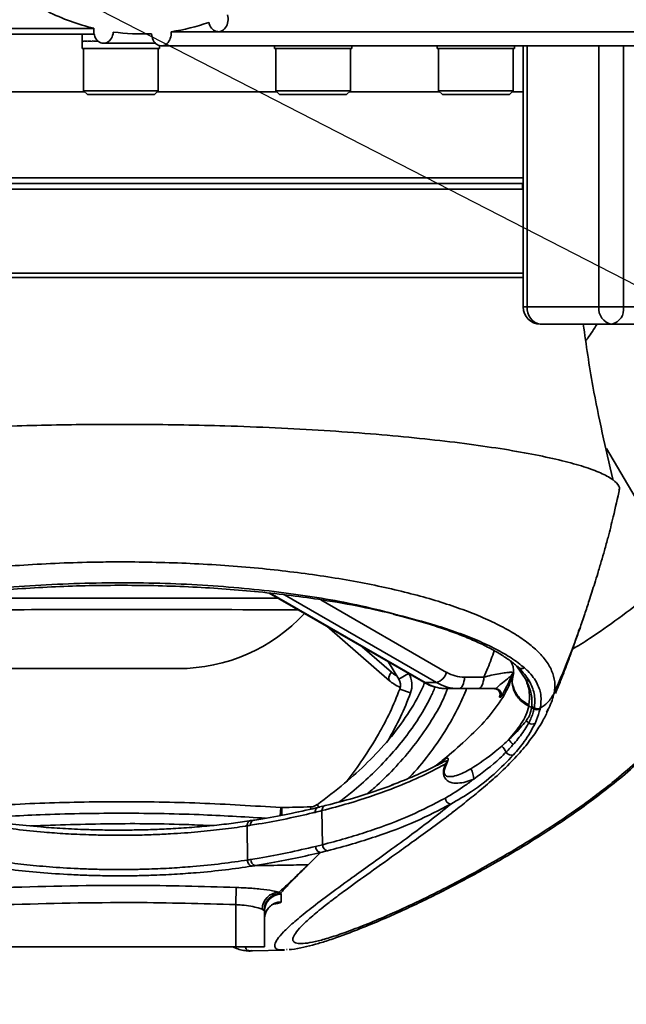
# Model space of a CAD drawing. Header units: millimetres. Extents: x -8713 to 3261, y -18743 to -8704.
# Tile 9 of 154: x -4130 to -4024, y -15648 to -15476. Entities that reach past the tile are written whole.
import ezdxf

# ---------------------------------------------------------------- set-up
doc = ezdxf.new("R2010")
doc.units = ezdxf.units.MM
doc.header["$LTSCALE"] = 10
doc.header["$PDSIZE"] = -1
doc.layers.get('Defpoints').update_dxf_attribs({"true_color": 0x5e5e5e})
doc.layers.add('细实线层', color=7, linetype='Continuous')
doc.dimstyles.new('ISO-25', dxfattribs={"dimscale": 20, "dimtxt": 4, "dimasz": 3.05, "dimexe": 3, "dimexo": 0.625, "dimtad": 1, "dimdec": 0, "dimtxsty": 'Standard', "dimcen": 2.5, "dimclrd": 1, "dimclre": 1, "dimclrt": 4, "dimadec": 1, "dimazin": 2, "dimtfac": 1, "dimtdec": 0, "dimtmove": 0, "dimatfit": 0, "dimfxl": 1, "dimarcsym": 0})

# ---------------------------------------------------------------- blocks, each defined once
blk = doc.blocks.new('*D172')
at = {"color": 1, "lineweight": -2, "transparency": 16777216}
for p, q in [((-4272.58, -15394.48), (-3699.94, -15688.46)), ((-3645.67, -15716.32), (-3217.84, -15935.95))]:
    blk.add_line(p, q, dxfattribs=at)
at = {"color": 1, "lineweight": 20, "transparency": 16777216}
blk.add_solid([(-3641.03, -15707.27), (-3650.31, -15725.36), (-3699.94, -15688.46)], dxfattribs=at)
at = {"layer": 'Defpoints', "color": 0, "lineweight": 20, "transparency": 16777216}
for p in [(-4272.58, -15394.48), (-3699.94, -15688.46)]:
    blk.add_point(p, dxfattribs=at)
at = {"color": 4, "transparency": 16777216, "insert": (-3304.14, -15832.63), "char_height": 80, "attachment_point": 5, "rotation": 332.8255}
blk.add_mtext('R644', dxfattribs=at)

msp = doc.modelspace()

# ---------------------------------------------------------------- linework, layer by layer
at = {"color": 4}
msp.add_circle((-4272.58, -15394.48), 643.69, dxfattribs=at)
at = {"layer": '细实线层', "linetype": 'Continuous', "lineweight": 35}
for p, q in [((-4212.58, -15477.98), (-4117.31, -15477.98)), ((-4117.25, -15478.98), (-4211.58, -15478.98)), ((-4119.33, -15478.98), (-4119.33, -15480.19)), ((-4109.05, -15478.93), (-4107.24, -15478.93)), ((-3982.58, -15478.53), (-4103.82, -15478.53)), ((-4095.61, -15478.53), (-3982.58, -15478.53)), ((-4119.33, -15480.19), (-4119.33, -15481.48)), ((-4119.33, -15481.48), (-4116.54, -15481.48)), ((-4119.29, -15480.14), (-4119.29, -15480.23)), ((-4119.29, -15480.14), (-4119.29, -15480.23)), ((-4119.08, -15481.48), (-4119.08, -15488.83)), ((-4119, -15480.14), (-4119, -15480.23)), ((-4119, -15480.23), (-4119, -15480.14)), ((-4118.42, -15480.14), (-4118.42, -15480.23)), ((-4118.42, -15480.23), (-4118.42, -15480.14)), ((-4117.59, -15480.14), (-4117.59, -15480.23)), ((-4117.59, -15480.23), (-4117.59, -15480.14)), ((-4116.55, -15480.23), (-4116.55, -15480.2)), ((-4116.54, -15480.2), (-4116.54, -15480.23)), ((-4116.54, -15481.48), (-4105.83, -15481.48)), ((-4115.61, -15480.56), (-4106.55, -15480.56)), ((-4106.08, -15488.83), (-4106.08, -15481.48)), ((-4105.83, -15481.48), (-4105.83, -15480.96)), ((-4105.53, -15481), (-3982.58, -15481)), ((-4085.84, -15481), (-4085.84, -15481.48)), ((-4085.84, -15481.48), (-4080.67, -15481.48)), ((-4085.59, -15481.48), (-4085.59, -15488.83)), ((-4080.67, -15481.48), (-4072.34, -15481.48)), ((-4072.59, -15488.83), (-4072.59, -15481.48)), ((-4072.34, -15481.48), (-4072.34, -15481)), ((-4057.46, -15481), (-4057.46, -15481.48)), ((-4057.46, -15481.48), (-4049.65, -15481.48)), ((-4057.21, -15481.48), (-4057.21, -15488.83)), ((-4049.65, -15481.48), (-4043.96, -15481.48)), ((-4044.21, -15488.83), (-4044.21, -15481.48)), ((-4043.96, -15481.48), (-4043.96, -15481)), ((-4042.49, -15481), (-4042.49, -15526.48)), ((-4041.75, -15481), (-4041.75, -15526.48)), ((-4029.28, -15526.48), (-4029.28, -15481)), ((-4025, -15481), (-4025, -15526.48)), ((-4139.68, -15488.98), (-4118.93, -15488.98)), ((-4119.08, -15488.83), (-4118.43, -15489.48)), ((-4119.08, -15488.83), (-4106.08, -15488.83)), ((-4106.73, -15489.48), (-4118.43, -15489.48)), ((-4106.73, -15489.48), (-4106.08, -15488.83)), ((-4106.23, -15488.98), (-4085.47, -15488.98)), ((-4085.59, -15488.83), (-4084.94, -15489.48)), ((-4085.59, -15488.83), (-4072.59, -15488.83)), ((-4073.24, -15489.48), (-4084.94, -15489.48)), ((-4073.24, -15489.48), (-4072.59, -15488.83)), ((-4072.74, -15488.98), (-4057.06, -15488.98)), ((-4057.21, -15488.83), (-4056.56, -15489.48)), ((-4057.21, -15488.83), (-4044.21, -15488.83)), ((-4044.86, -15489.48), (-4056.56, -15489.48)), ((-4044.86, -15489.48), (-4044.21, -15488.83)), ((-4044.36, -15488.98), (-4042.49, -15488.98)), ((-4192.48, -15503.98), (-4042.49, -15503.98)), ((-4191.48, -15504.98), (-4042.49, -15504.98)), ((-4042.58, -15505.98), (-4042.58, -15504.98)), ((-4042.49, -15526.48), (-4041.75, -15526.48)), ((-4041.75, -15526.48), (-4029.28, -15526.48)), ((-4025, -15526.48), (-4029.28, -15526.48)), ((-4025, -15526.48), (-3985.59, -15526.48)), ((-4027.02, -15529.48), (-4039.49, -15529.48)), ((-3988.52, -15529.48), (-4027.02, -15529.48)), ((-4108.88, -15546.95), (-4116.88, -15546.95)), ((-4015.46, -15572.42), (-4027.98, -15551.14)), ((-4086.73, -15576.32), (-4059.81, -15591.87)), ((-4086.58, -15576.34), (-4059.58, -15591.92)), ((-4057.58, -15591.92), (-4084.09, -15576.62)), ((-4077.73, -15577.48), (-4055.81, -15590.14)), ((-4065.14, -15580.02), (-4064.57, -15580.17)), ((-4064.93, -15580.01), (-4064.3, -15580.15)), ((-4076.71, -15582.11), (-4065.76, -15591.59)), ((-4070.55, -15585.67), (-4065.45, -15590.08)), ((-4102.58, -15589.48), (-4154.29, -15589.48)), ((-4064.14, -15591.33), (-4065.92, -15588.34)), ((-4042.01, -15591.41), (-4043.63, -15589.03)), ((-4062.47, -15590.33), (-4064.14, -15591.33)), ((-4052.71, -15590.98), (-4049.34, -15590.98)), ((-4044.2, -15590.19), (-4044.25, -15590.35)), ((-4044.11, -15590.21), (-4044.22, -15590.68)), ((-4063.98, -15593.04), (-4062.1, -15593.72)), ((-4059.58, -15591.92), (-4057.58, -15591.92)), ((-4053.71, -15592.98), (-4055.71, -15592.98)), ((-4050.34, -15592.98), (-4053.71, -15592.98)), ((-4037.09, -15593.76), (-4037.09, -15593.76)), ((-4041.5, -15596.01), (-4040.98, -15596.24)), ((-4040.98, -15596.24), (-4040.58, -15596.46)), ((-4040.97, -15596.1), (-4040.56, -15596.32)), ((-4040.58, -15596.46), (-4040.59, -15596.49)), ((-4040.56, -15596.32), (-4040.58, -15596.46)), ((-4039.52, -15596.5), (-4039.53, -15596.53)), ((-4039.49, -15596.36), (-4039.52, -15596.5)), ((-4057.3, -15606.23), (-4057.43, -15606.29)), ((-4084.82, -15615.06), (-4084.72, -15613.69)), ((-4084.51, -15615.01), (-4084.54, -15613.69)), ((-4079.51, -15613.92), (-4079.52, -15613.57)), ((-4078.39, -15613.19), (-4078.1, -15613.59)), ((-4076.94, -15613.32), (-4078.15, -15613.62)), ((-4077.93, -15613.6), (-4078.15, -15613.64)), ((-4076.7, -15613.3), (-4076.93, -15613.34)), ((-4077.54, -15614.23), (-4077.44, -15620.16)), ((-4090.59, -15616.88), (-4090.52, -15622.83)), ((-4089.44, -15615.87), (-4090.02, -15615.96)), ((-4078.65, -15620.46), (-4077.44, -15620.16)), ((-4079.97, -15623.66), (-4077.79, -15621.52)), ((-4092.58, -15630.6), (-4092.47, -15627.61)), ((-4084.76, -15628.63), (-4084.64, -15628.76)), ((-4092.58, -15637.98), (-4092.58, -15630.6)), ((-4087.58, -15631.75), (-4087.65, -15631.62)), ((-4087.58, -15631.75), (-4087.58, -15637.98)), ((-4132.58, -15637.98), (-4092.58, -15637.98)), ((-4093.06, -15637.98), (-4092.89, -15638.06)), ((-4092.86, -15638), (-4092.88, -15637.99)), ((-4087.58, -15637.98), (-4092.58, -15637.98)), ((-4089.72, -15638.67), (-4084.06, -15638.51)), ((-4084.06, -15638.45), (-4084.37, -15638.46)), ((-4083.59, -15638.44), (-4083.71, -15638.44))]:
    msp.add_line(p, q, dxfattribs=at)
at = {"layer": '细实线层', "linetype": 'Continuous', "lineweight": 35, "flags": 128}
for points in [[(-4065.76, -15591.59), (-4065.8, -15591.56), (-4065.87, -15591.41), (-4065.89, -15591.21), (-4065.86, -15590.97), (-4065.77, -15590.69), (-4065.64, -15590.39), (-4065.45, -15590.08)], [(-4065.45, -15590.08), (-4065.05, -15590.4), (-4064.66, -15590.66)], [(-4053.71, -15592.98), (-4053.52, -15592.94), (-4053.33, -15592.83), (-4053.16, -15592.64), (-4053, -15592.39), (-4052.88, -15592.09), (-4052.79, -15591.75), (-4052.73, -15591.37), (-4052.71, -15590.98)], [(-4050.34, -15592.98), (-4050.15, -15592.94), (-4049.96, -15592.83), (-4049.79, -15592.64), (-4049.64, -15592.39), (-4049.51, -15592.09), (-4049.42, -15591.75), (-4049.36, -15591.37), (-4049.34, -15590.98)], [(-4059.58, -15591.92), (-4059.76, -15591.89), (-4059.81, -15591.87)], [(-4089.26, -15615.87), (-4089.41, -15615.87), (-4089.44, -15615.88)]]:
    msp.add_lwpolyline(points, dxfattribs=at)
at = {"layer": '细实线层', "linetype": 'Continuous', "lineweight": 35}
for centre, radius, start, end in [((-4039.49, -15526.48), 3, 180, 270), ((-4039.06, -15526.8), 2.71, 173.1617, 260.9227), ((-4026.59, -15526.8), 2.71, 173.1617, 260.9227), ((-4027.63, -15526.89), 2.66, 283.2083, 8.8551), ((-4102.58, -15559.48), 30, 270, 317.1642), ((-4064.44, -15579.72), 0.449, 253.8543, 288.9527), ((-4042.73, -15588.57), 0.927, 226.9217, 300.7575), ((-4065.86, -15592.35), 2, 339.9922, 30.817), ((-4065.86, -15592.35), 4, 339.9922, 29.4766), ((-4058.42, -15589.32), 2.73, 287.7531, 342.7054), ((-4052.69, -15584.79), 6.19, 239.7081, 269.7965), ((-4043.16, -15593.85), 2.69, 45.4078, 64.8525), ((-4055.68, -15585.25), 7.73, 239.7081, 269.7965), ((-4053.68, -15585.25), 7.73, 239.7081, 269.7965), ((-4047.49, -15593.98), 1, 331.6523, 89.9593), ((-4047.27, -15593.98), 0.999, 49.5384, 89.997), ((-4047.27, -15593.98), 1, 332.0037, 49.5335), ((-4042.23, -15599.1), 3.08, 57.8451, 66.2242), ((-4040.03, -15595.63), 1.03, 236.877, 298.9246), ((-4043.47, -15601.4), 3.15, 51.4426, 61.7749), ((-4040.88, -15598.12), 1.03, 232.7586, 297.605), ((-4048.3, -15605.43), 3.2, 26.1562, 49.4431), ((-4046.95, -15604.47), 3.19, 32.2959, 53.4065), ((-4044.51, -15603.55), 1.03, 207.1539, 290.8465), ((-4057.47, -15606.63), 1.47, 3.8324, 19.5488), ((-4054.27, -15608.7), 3.17, 359.3875, 33.2156), ((-4054.98, -15612.03), 1.05, 180.617, 264.6433), ((-4084.58, -15611.69), 2, 265.9092, 271.2205), ((-4112.59, -14296.99), 1317, 271.22049, 271.43888), ((-4079.57, -15611.57), 2, 271.4389, 306.1109), ((-4089.14, -15616.7), 0.869, 110.092, 185.8818), ((-4088.91, -15622.81), 1.02, 175.7182, 255.5049), ((-4084.95, -15631.48), 3.04, 91.591, 178.8925), ((-4084.62, -15631.66), 3.03, 92.5569, 179.2347), ((-4084.58, -15631.75), 2.99, 91.0718, 179.8732), ((-4084.58, -15633.11), 2.99, 91.2172, 179.8969)]:
    msp.add_arc(centre, radius, start, end, dxfattribs=at)
for centre, major_axis, ratio, start_param, end_param in [((-4109.05, -15418.93), (0, 60), 0.763039, 2.776871, 2.960285), ((-4095.61, -15476.28), (0, 2.25), 0.763039, 1.850073, 5.029168), ((-4115.61, -15478.31), (0, 2.25), 0.763039, 1.40824, 4.587335), ((-4109.05, -15418.93), (0, 60), 0.763039, 3.256206, 3.402118), ((-4109.05, -15418.93), (0, 60), 0.763039, 3.03529, 3.181202), ((-4105.53, -15478.75), (0, 2.25), 0.763039, 1.629156, 4.808251), ((-4112.58, -15480.14), (6.75, 0.05), 0.063777, 3.141164, 3.246081), ((-4112.58, -15480.23), (6.75, -0.05), 0.063776, 3.142022, 3.246742), ((-4112.58, -15480.14), (6.75, -0.05), 0.063774, 3.24694, 3.456379), ((-4112.58, -15480.23), (6.75, -0.13), 0.060967, 3.247525, 3.456965), ((-4112.58, -15480.14), (6.75, -0.13), 0.060963, 3.457163, 3.666602), ((-4112.58, -15480.23), (6.75, -0.22), 0.055481, 3.457536, 3.666976), ((-4112.58, -15480.14), (6.75, -0.22), 0.055474, 3.667174, 3.876613), ((-4112.58, -15480.23), (6.75, -0.29), 0.04757, 3.667237, 3.876677), ((-4112.58, -15480.14), (6.75, -0.29), 0.047561, 3.876874, 4.086314), ((-4112.58, -15480.23), (6.75, -0.35), 0.037593, 3.876584, 4.086024)]:
    msp.add_ellipse(centre, major_axis=major_axis, ratio=ratio, start_param=start_param, end_param=end_param, dxfattribs=at)
for points, knots in [([(-4192.5, -15505.98), (-4192.48, -15505.98), (-4192.43, -15505.98), (-4191.3, -15505.98), (-4189.28, -15505.98), (-4186.37, -15505.98), (-4182.64, -15505.98), (-4178.11, -15505.98), (-4172.84, -15505.98), (-4166.89, -15505.98), (-4160.32, -15505.98), (-4153.22, -15505.98), (-4145.66, -15505.98), (-4137.72, -15505.98), (-4129.5, -15505.98), (-4121.09, -15505.98), (-4112.58, -15505.98), (-4104.07, -15505.98), (-4095.66, -15505.98), (-4087.44, -15505.98), (-4079.5, -15505.98), (-4071.94, -15505.98), (-4064.83, -15505.98), (-4058.27, -15505.98), (-4052.3, -15505.98), (-4047.1, -15505.98), (-4043.83, -15505.98), (-4042.54, -15505.98), (-4042.49, -15505.98)], [0, 0, 0, 0, 0.031001, 0.0713011, 0.1116025, 0.1519049, 0.1922073, 0.2325085, 0.2728084, 0.3131075, 0.3534071, 0.393708, 0.4340102, 0.4743127, 0.5146144, 0.5549148, 0.5952141, 0.6355134, 0.6758138, 0.7161155, 0.756418, 0.7967201, 0.8370211, 0.8773207, 0.9176198, 0.9579197, 0.9982209, 1, 1, 1, 1]), ([(-4192.5, -15520.6), (-4192.48, -15520.6), (-4192.43, -15520.6), (-4191.3, -15520.6), (-4189.28, -15520.6), (-4186.37, -15520.6), (-4182.64, -15520.6), (-4178.11, -15520.6), (-4172.84, -15520.6), (-4166.89, -15520.6), (-4160.32, -15520.6), (-4153.22, -15520.6), (-4145.66, -15520.6), (-4137.72, -15520.6), (-4129.5, -15520.6), (-4121.09, -15520.6), (-4112.58, -15520.6), (-4104.07, -15520.6), (-4095.66, -15520.6), (-4087.44, -15520.6), (-4079.5, -15520.6), (-4071.94, -15520.6), (-4064.83, -15520.6), (-4058.27, -15520.6), (-4052.3, -15520.6), (-4047.1, -15520.6), (-4043.83, -15520.6), (-4042.54, -15520.6), (-4042.49, -15520.6)], [0, 0, 0, 0, 0.031001, 0.071301, 0.111603, 0.151905, 0.192207, 0.232508, 0.272808, 0.313108, 0.353407, 0.393708, 0.43401, 0.474313, 0.514614, 0.554915, 0.595214, 0.635513, 0.675814, 0.716116, 0.756418, 0.79672, 0.837021, 0.877321, 0.91762, 0.95792, 0.998221, 1, 1, 1, 1]), ([(-4042.49, -15521.36), (-4042.53, -15521.36), (-4043.81, -15521.36), (-4047.07, -15521.36), (-4052.26, -15521.36), (-4058.24, -15521.36), (-4064.8, -15521.36), (-4071.91, -15521.36), (-4079.48, -15521.36), (-4087.42, -15521.36), (-4095.65, -15521.36), (-4104.06, -15521.36), (-4112.58, -15521.36), (-4121.09, -15521.36), (-4129.51, -15521.36), (-4137.73, -15521.36), (-4145.68, -15521.36), (-4153.24, -15521.36), (-4160.35, -15521.36), (-4166.92, -15521.36), (-4172.87, -15521.36), (-4178.15, -15521.36), (-4182.68, -15521.36), (-4186.43, -15521.36), (-4189.29, -15521.36), (-4191.1, -15521.36), (-4191.6, -15521.36), (-4191.76, -15521.36)], [0, 0, 0, 0, 0.0014, 0.043926, 0.086451, 0.128974, 0.171499, 0.214024, 0.256551, 0.299079, 0.341605, 0.38413, 0.426654, 0.469178, 0.511703, 0.55423, 0.596757, 0.639284, 0.68181, 0.724334, 0.766858, 0.809383, 0.851909, 0.894436, 0.936963, 0.979489, 1, 1, 1, 1]), ([(-4026.83, -15556.5), (-4028.09, -15551.12), (-4030.19, -15542.18), (-4031.49, -15533.1), (-4032.01, -15529.48)], [0, 0, 0, 0, 0.601795, 1, 1, 1, 1]), ([(-4029.58, -15529.48), (-4030.14, -15530.33), (-4030.8, -15531.35), (-4031.45, -15532.2), (-4031.56, -15532.35)], [0, 0, 0, 0, 0.8284782, 1, 1, 1, 1]), ([(-4116.88, -15546.95), (-4119.2, -15546.97), (-4123.83, -15547.02), (-4131.41, -15547.21), (-4139.53, -15547.52), (-4148.05, -15547.99), (-4156.16, -15548.57), (-4163.8, -15549.27), (-4170.87, -15550.05), (-4177.29, -15550.93), (-4183, -15551.87), (-4187.95, -15552.87), (-4192.07, -15553.92), (-4195.32, -15554.99), (-4197.7, -15556.07), (-4199.06, -15557.15), (-4199.6, -15557.92), (-4199.4, -15558.33), (-4199.38, -15558.38)], [0, 0, 0, 0, 0.052051, 0.104101, 0.172208, 0.240315, 0.308422, 0.376529, 0.444637, 0.512744, 0.580852, 0.64896, 0.717068, 0.785176, 0.853284, 0.921392, 0.9895, 1, 1, 1, 1]), ([(-4025.78, -15558.38), (-4025.75, -15558.33), (-4025.55, -15557.92), (-4026.1, -15557.15), (-4027.46, -15556.07), (-4029.83, -15554.99), (-4033.08, -15553.92), (-4037.21, -15552.87), (-4042.15, -15551.87), (-4047.86, -15550.93), (-4054.29, -15550.05), (-4061.36, -15549.27), (-4068.99, -15548.57), (-4077.11, -15547.99), (-4085.62, -15547.52), (-4093.84, -15547.21), (-4101.62, -15547.02), (-4106.46, -15546.97), (-4108.88, -15546.95)], [0, 0, 0, 0, 0.0104577, 0.0782597, 0.1460619, 0.213864, 0.2816662, 0.3494683, 0.4172704, 0.4850722, 0.5528739, 0.6206755, 0.6884768, 0.756278, 0.8240791, 0.89188, 0.94594, 1, 1, 1, 1]), ([(-4032.61, -15582.54), (-4032.33, -15581.73), (-4031.84, -15580.31), (-4031.11, -15578.02), (-4030.49, -15576.12), (-4029.99, -15574.56), (-4029.43, -15572.78), (-4028.87, -15570.88), (-4028.27, -15568.78), (-4027.56, -15566.2), (-4026.66, -15562.63), (-4026.03, -15559.8), (-4025.67, -15558.17)], [0, 0, 0, 0, 0.1397573, 0.2431772, 0.3007545, 0.3617128, 0.4284068, 0.5103572, 0.5857533, 0.6738508, 0.8116459, 1, 1, 1, 1]), ([(-4188.07, -15593.76), (-4188.07, -15593.76), (-4188.21, -15593.1), (-4188.28, -15591.76), (-4187.73, -15589.82), (-4186.59, -15587.93), (-4184.9, -15586.1), (-4182.62, -15584.3), (-4179.77, -15582.55), (-4176.4, -15580.87), (-4172.48, -15579.28), (-4167.99, -15577.76), (-4163.1, -15576.39), (-4157.93, -15575.18), (-4152.51, -15574.12), (-4146.68, -15573.19), (-4140.7, -15572.42), (-4134.71, -15571.82), (-4128.7, -15571.37), (-4122.51, -15571.06), (-4117.03, -15570.92), (-4111.66, -15570.89), (-4106.41, -15570.95), (-4100.43, -15571.16), (-4094.48, -15571.5), (-4088.67, -15571.98), (-4083.11, -15572.58), (-4077.78, -15573.29), (-4072.63, -15574.13), (-4067.71, -15575.08), (-4063.1, -15576.14), (-4058.78, -15577.29), (-4054.78, -15578.54), (-4051.09, -15579.9), (-4047.78, -15581.34), (-4044.84, -15582.86), (-4042.33, -15584.46), (-4040.2, -15586.16), (-4038.54, -15587.96), (-4037.4, -15589.86), (-4036.87, -15591.8), (-4036.94, -15593.11), (-4037.09, -15593.76), (-4037.09, -15593.76)], [0, 0, 0, 0, 0, 0.029592, 0.059412, 0.08694, 0.114468, 0.142765, 0.17106, 0.198662, 0.226263, 0.254762, 0.283258, 0.309119, 0.334979, 0.361703, 0.388427, 0.41244, 0.436453, 0.461214, 0.485974, 0.500751, 0.524009, 0.547266, 0.571207, 0.595148, 0.618175, 0.641201, 0.664854, 0.688507, 0.712122, 0.735738, 0.759954, 0.784171, 0.809129, 0.834088, 0.859655, 0.885223, 0.913505, 0.941788, 0.970894, 1, 1, 1, 1, 1]), ([(-4033.88, -15586.1), (-4032.91, -15585.51), (-4030.42, -15584), (-4025.84, -15580.77), (-4020.53, -15576.73), (-4017.15, -15573.85), (-4015.46, -15572.42)], [0, 0, 0, 0, 0.176526, 0.451015, 0.725507, 1, 1, 1, 1]), ([(-4064.3, -15580.15), (-4066.4, -15579.6), (-4070.3, -15578.58), (-4076.77, -15577.34), (-4083.29, -15576.35), (-4090.2, -15575.55), (-4097.42, -15574.97), (-4104.86, -15574.62), (-4111.07, -15574.51), (-4117.35, -15574.56), (-4123.7, -15574.75), (-4131.3, -15575.23), (-4138.84, -15575.96), (-4146.19, -15576.97), (-4153.21, -15578.25), (-4157.98, -15579.36), (-4160.41, -15580.03), (-4160.86, -15580.15)], [0, 0, 0, 0, 0.080479, 0.149719, 0.219161, 0.288387, 0.35829, 0.428417, 0.498315, 0.53118, 0.603413, 0.675897, 0.748137, 0.826132, 0.90443, 0.98245, 1, 1, 1, 1]), ([(-4160.37, -15580.04), (-4158.27, -15579.55), (-4153.89, -15578.52), (-4147.29, -15577.42), (-4141.09, -15576.59), (-4135.59, -15576), (-4129.88, -15575.53), (-4124.01, -15575.2), (-4118.1, -15575.01), (-4112.12, -15574.95), (-4106.08, -15575.03), (-4100.08, -15575.25), (-4094.23, -15575.61), (-4088.5, -15576.1), (-4082.89, -15576.73), (-4076.86, -15577.58), (-4070.74, -15578.64), (-4066.81, -15579.57), (-4064.93, -15580.01)], [0, 0, 0, 0, 0.078835, 0.16499, 0.220843, 0.276695, 0.334129, 0.391562, 0.448117, 0.504672, 0.562914, 0.621157, 0.677895, 0.734634, 0.793039, 0.851444, 0.929103, 1, 1, 1, 1]), ([(-4140.07, -15577.27), (-4137.85, -15577.26), (-4128.64, -15577.21), (-4110.35, -15577.2), (-4094.27, -15577.22), (-4085.17, -15577.23)], [0, 0, 0, 0, 0.1213469, 0.5028002, 1, 1, 1, 1]), ([(-4081.7, -15579.23), (-4091.95, -15579.22), (-4109.19, -15579.19), (-4129.81, -15579.21), (-4140.17, -15579.27), (-4143.56, -15579.29)], [0, 0, 0, 0, 0.497267, 0.835698, 1, 1, 1, 1]), ([(-4064.59, -15580.16), (-4064.26, -15580.24), (-4062.74, -15580.61), (-4060.22, -15581.32), (-4057.06, -15582.3), (-4054.17, -15583.32), (-4051.55, -15584.37), (-4049.19, -15585.45), (-4047.09, -15586.56), (-4045.3, -15587.7), (-4044.1, -15588.56), (-4043.61, -15589.05), (-4043.5, -15589.14)], [0, 0, 0, 0, 0.03138, 0.148659, 0.266173, 0.383468, 0.500151, 0.616469, 0.733937, 0.851801, 0.969939, 1, 1, 1, 1]), ([(-4064.3, -15580.15), (-4062.1, -15580.73), (-4058.37, -15581.7), (-4053.86, -15583.22), (-4050.28, -15584.61), (-4047.16, -15586.08), (-4044.38, -15587.66), (-4042.98, -15588.78), (-4042.25, -15589.36)], [0, 0, 0, 0, 0.218314, 0.369174, 0.520038, 0.675301, 0.830568, 1, 1, 1, 1]), ([(-4037.09, -15593.76), (-4035.73, -15590.65), (-4034.12, -15586.96), (-4032.86, -15583.14), (-4032.66, -15582.53)], [0, 0, 0, 0, 0.840788, 1, 1, 1, 1]), ([(-4036.86, -15593.83), (-4036.81, -15593.7), (-4036.46, -15592.89), (-4035.79, -15591.22), (-4034.93, -15588.98), (-4034.11, -15586.75), (-4033.3, -15584.49), (-4032.83, -15583.16), (-4032.57, -15582.43)], [0, 0, 0, 0, 0.025123, 0.164021, 0.317382, 0.500122, 0.724518, 1, 1, 1, 1]), ([(-4049.34, -15590.98), (-4049.1, -15590.44), (-4048.43, -15588.94), (-4047.87, -15587.37), (-4047.51, -15586.37)], [0, 0, 0, 0, 0.360046, 1, 1, 1, 1]), ([(-4044.65, -15588.22), (-4044.65, -15588.22), (-4044.46, -15588.49), (-4044.3, -15588.93), (-4044.18, -15589.29), (-4044.16, -15589.85), (-4044.18, -15590.32), (-4044.25, -15590.67), (-4044.25, -15590.67)], [0, 0, 0, 0, 0.007216, 0.248548, 0.509186, 0.757474, 0.997341, 1, 1, 1, 1]), ([(-4043.49, -15589.07), (-4043.31, -15589.26), (-4042.34, -15590.19), (-4041.75, -15591.16), (-4041.27, -15591.93)], [0, 0, 0, 0, 0.194485, 1, 1, 1, 1]), ([(-4042.25, -15589.36), (-4042.06, -15589.54), (-4041.07, -15590.44), (-4039.93, -15592.05), (-4039.22, -15594.22), (-4039.4, -15595.65), (-4039.49, -15596.36)], [0, 0, 0, 0, 0.08272, 0.414185, 0.70566, 1, 1, 1, 1]), ([(-4065.76, -15591.59), (-4065.52, -15591.79), (-4064.96, -15592.26), (-4064.31, -15592.57), (-4063.94, -15592.75)], [0, 0, 0, 0, 0.430602, 1, 1, 1, 1]), ([(-4057.8, -15606.47), (-4057.16, -15605.96), (-4055.26, -15604.45), (-4051.98, -15601.56), (-4048.38, -15597.92), (-4046.05, -15594.69), (-4044.9, -15592.42), (-4044.55, -15591.34), (-4044.45, -15591)], [0, 0, 0, 0, 0.1267294, 0.3709802, 0.6133236, 0.8375061, 0.9500954, 1, 1, 1, 1]), ([(-4049.34, -15590.98), (-4048.92, -15590.87), (-4048.08, -15590.65), (-4046.73, -15590.38), (-4045.57, -15590.2), (-4044.97, -15590.14), (-4044.57, -15590.12), (-4044.29, -15590.13), (-4044.26, -15590.18), (-4044.24, -15590.21)], [0, 0, 0, 0, 0.212544, 0.41738, 0.596209, 0.743933, 0.748603, 0.886644, 1, 1, 1, 1]), ([(-4047.27, -15592.98), (-4047.25, -15592.97), (-4047.22, -15592.95), (-4047.08, -15592.82), (-4046.78, -15592.53), (-4045.98, -15591.84), (-4045.08, -15591.18), (-4044.57, -15590.7), (-4044.38, -15590.46), (-4044.3, -15590.32), (-4044.26, -15590.25), (-4044.24, -15590.21), (-4044.24, -15590.21)], [0, 0, 0, 0, 0.091638, 0.103137, 0.212771, 0.4151, 0.693521, 0.842623, 0.920035, 0.959071, 0.998185, 1, 1, 1, 1]), ([(-4044.24, -15590.21), (-4044.24, -15590.21), (-4044.42, -15590.61), (-4044.82, -15591.5), (-4045.46, -15592.83), (-4045.98, -15593.8), (-4046.3, -15594.35), (-4046.36, -15594.42), (-4046.39, -15594.45)], [0, 0, 0, 0, 0.001571, 0.249135, 0.497766, 0.720627, 0.860385, 1, 1, 1, 1]), ([(-4044.21, -15590.29), (-4044.3, -15590.59), (-4044.41, -15590.97), (-4044.52, -15591.26), (-4044.54, -15591.32)], [0, 0, 0, 0, 0.80705, 1, 1, 1, 1]), ([(-4044.18, -15590.36), (-4044.27, -15590.63), (-4044.52, -15591.44), (-4044.35, -15592.64), (-4043.9, -15593.8), (-4043.32, -15594.66), (-4042.52, -15595.45), (-4041.84, -15595.82), (-4041.5, -15596.01)], [0, 0, 0, 0, 0.1247295, 0.378995, 0.5204518, 0.6711093, 0.830961, 1, 1, 1, 1]), ([(-4044.22, -15590.68), (-4044.27, -15590.9), (-4044.49, -15591.71), (-4044.1, -15593.18), (-4043.12, -15594.82), (-4042.01, -15595.48), (-4041.46, -15595.81)], [0, 0, 0, 0, 0.110196, 0.406797, 0.703399, 1, 1, 1, 1]), ([(-4042.01, -15591.41), (-4041.76, -15592.14), (-4041.24, -15593.59), (-4041.39, -15595.07), (-4041.46, -15595.81)], [0, 0, 0, 0, 0.498044, 1, 1, 1, 1]), ([(-4040.97, -15596.1), (-4040.95, -15595.27), (-4040.92, -15593.73), (-4041.67, -15592.15), (-4042.01, -15591.41)], [0, 0, 0, 0, 0.536333, 1, 1, 1, 1]), ([(-4076.09, -15630.08), (-4076.39, -15630.32), (-4077.79, -15631.37), (-4079.49, -15632.8), (-4081.24, -15634.43), (-4082.28, -15635.66), (-4082.71, -15636.57), (-4082.53, -15637.16), (-4081.79, -15637.42), (-4080.53, -15637.39), (-4078.79, -15637.08), (-4076.55, -15636.48), (-4073.8, -15635.57), (-4070.54, -15634.35), (-4066.76, -15632.79), (-4062.43, -15630.84), (-4057.86, -15628.64), (-4053.16, -15626.22), (-4048.45, -15623.65), (-4043.34, -15620.67), (-4037.8, -15617.23), (-4031.9, -15613.21), (-4026.6, -15609.16), (-4021.98, -15605.12), (-4018.25, -15601.41), (-4015.07, -15597.58), (-4012.99, -15594.73), (-4012.44, -15593.31), (-4012.36, -15593.09)], [0, 0, 0, 0, 0.014094, 0.064005, 0.113958, 0.163869, 0.21381, 0.26372, 0.313656, 0.360492, 0.407327, 0.454251, 0.501174, 0.547486, 0.593824, 0.640136, 0.686483, 0.723023, 0.759567, 0.796104, 0.832664, 0.869233, 0.90579, 0.928321, 0.950915, 0.973479, 0.99596, 1, 1, 1, 1]), ([(-4078.39, -15613.19), (-4076.78, -15611.97), (-4073.72, -15609.66), (-4069.53, -15605.86), (-4065.8, -15601.89), (-4062.62, -15597.59), (-4060.6, -15594.22), (-4059.8, -15592.29), (-4059.66, -15591.95)], [0, 0, 0, 0, 0.2117325, 0.4014587, 0.5914268, 0.7806765, 0.961121, 1, 1, 1, 1]), ([(-4057.81, -15592.67), (-4058.07, -15593.27), (-4058.96, -15595.32), (-4060.81, -15598.44), (-4063.36, -15601.98), (-4067.05, -15606.24), (-4070.79, -15609.84), (-4073.79, -15612.14), (-4074.53, -15612.71)], [0, 0, 0, 0, 0.0745342, 0.2536121, 0.4117911, 0.5700294, 0.8938403, 1, 1, 1, 1]), ([(-4073.15, -15609.03), (-4072.22, -15607.79), (-4070.27, -15605.18), (-4067.8, -15601.17), (-4065.6, -15597.1), (-4064.52, -15594.4), (-4063.98, -15593.04)], [0, 0, 0, 0, 0.251842, 0.527923, 0.763162, 1, 1, 1, 1]), ([(-4069.52, -15611.19), (-4069, -15610.74), (-4067.29, -15609.28), (-4064.6, -15606.56), (-4061.46, -15602.98), (-4058.72, -15599.02), (-4056.71, -15595.68), (-4055.91, -15593.57), (-4055.68, -15592.98)], [0, 0, 0, 0, 0.088872, 0.292736, 0.496527, 0.707054, 0.91759, 1, 1, 1, 1]), ([(-4052.33, -15592.98), (-4052.77, -15594.02), (-4053.86, -15596.58), (-4056.05, -15600.46), (-4058.94, -15604.57), (-4061.13, -15607.26), (-4062.4, -15608.53), (-4062.46, -15608.58)], [0, 0, 0, 0, 0.180847, 0.446154, 0.711442, 0.986579, 1, 1, 1, 1]), ([(-4059.81, -15591.87), (-4059.53, -15592.02), (-4058.76, -15592.43), (-4057.45, -15592.84), (-4056.35, -15592.98), (-4055.78, -15592.98), (-4055.71, -15592.98)], [0, 0, 0, 0, 0.223607, 0.600587, 0.953842, 1, 1, 1, 1]), ([(-4047.27, -15592.98), (-4047.66, -15592.98), (-4048.73, -15592.98), (-4049.71, -15592.98), (-4050.34, -15592.98)], [0, 0, 0, 0, 0.356055, 1, 1, 1, 1]), ([(-4047.46, -15592.99), (-4047.45, -15592.99), (-4047.32, -15592.97), (-4047.05, -15593.06), (-4046.76, -15593.27), (-4046.59, -15593.53), (-4046.51, -15593.77), (-4046.49, -15593.96), (-4046.51, -15594.1), (-4046.52, -15594.17), (-4046.53, -15594.21), (-4046.53, -15594.2), (-4046.53, -15594.2)], [0, 0, 0, 0, 0.020918, 0.188917, 0.369945, 0.510459, 0.627211, 0.724969, 0.801133, 0.862487, 0.932023, 1, 1, 1, 1]), ([(-4046.63, -15593.22), (-4046.55, -15593.29), (-4046.42, -15593.43), (-4046.31, -15593.68), (-4046.27, -15593.9), (-4046.28, -15594.07), (-4046.3, -15594.16), (-4046.3, -15594.19), (-4046.3, -15594.19)], [0, 0, 0, 0, 0.267256, 0.494627, 0.686384, 0.841374, 0.952519, 1, 1, 1, 1]), ([(-4041.27, -15591.93), (-4041.1, -15592.28), (-4040.76, -15593.01), (-4040.5, -15594.11), (-4040.41, -15595.23), (-4040.51, -15595.96), (-4040.56, -15596.32)], [0, 0, 0, 0, 0.242679, 0.503961, 0.751685, 1, 1, 1, 1]), ([(-4083.24, -15638.44), (-4083.1, -15638.43), (-4082.29, -15638.36), (-4080.82, -15638.07), (-4078.74, -15637.55), (-4076.53, -15636.87), (-4074.09, -15636.03), (-4071.49, -15635.04), (-4068.76, -15633.94), (-4065.88, -15632.71), (-4062.75, -15631.3), (-4059.46, -15629.74), (-4056.01, -15628.02), (-4052.41, -15626.13), (-4048.82, -15624.16), (-4045.18, -15622.08), (-4041.48, -15619.86), (-4037.56, -15617.37), (-4033.81, -15614.83), (-4030.15, -15612.21), (-4026.54, -15609.43), (-4023.02, -15606.44), (-4019.9, -15603.44), (-4017.37, -15600.69), (-4015.26, -15598.03), (-4013.71, -15595.79), (-4012.97, -15594.38), (-4012.7, -15593.87)], [0, 0, 0, 0, 0.013347, 0.079036, 0.137111, 0.191829, 0.24983, 0.305396, 0.353702, 0.405031, 0.45409, 0.501939, 0.548582, 0.594049, 0.638388, 0.676102, 0.71594, 0.755433, 0.794375, 0.82532, 0.85786, 0.892599, 0.921406, 0.946086, 0.968354, 0.988486, 1, 1, 1, 1]), ([(-4062.1, -15593.72), (-4062.66, -15595.13), (-4063.77, -15597.95), (-4065.24, -15600.59), (-4065.97, -15601.92)], [0, 0, 0, 0, 0.499993, 1, 1, 1, 1]), ([(-4046.61, -15594.46), (-4046.62, -15594.45), (-4046.63, -15594.45), (-4046.58, -15594.31), (-4046.53, -15594.2)], [0, 0, 0, 0, 0.213913, 1, 1, 1, 1]), ([(-4046.39, -15594.45), (-4046.42, -15594.45), (-4046.49, -15594.45), (-4046.56, -15594.45), (-4046.61, -15594.46)], [0, 0, 0, 0, 0.367424, 1, 1, 1, 1]), ([(-4039.49, -15596.36), (-4039.04, -15596.07), (-4038.02, -15595.4), (-4037.42, -15594.35), (-4037.09, -15593.76)], [0, 0, 0, 0, 0.437005, 1, 1, 1, 1]), ([(-4037.09, -15593.76), (-4037.09, -15593.76), (-4037.27, -15594.57), (-4037.6, -15595.66), (-4038.28, -15596.87), (-4038.42, -15597.1)], [0, 0, 0, 0, 0.000005, 0.802268, 1, 1, 1, 1]), ([(-4054.81, -15614.55), (-4054.8, -15614.54), (-4054.03, -15613.96), (-4052.47, -15612.72), (-4049.99, -15610.73), (-4047.29, -15608.42), (-4044.66, -15605.91), (-4042.32, -15603.33), (-4040.5, -15600.93), (-4039.09, -15598.74), (-4038.4, -15597.27), (-4038.1, -15596.64)], [0, 0, 0, 0, 0.002956, 0.146734, 0.281776, 0.423409, 0.582869, 0.709718, 0.822236, 0.923531, 1, 1, 1, 1]), ([(-4041.5, -15596.01), (-4041.5, -15596.01), (-4041.6, -15596.56), (-4041.94, -15597.62), (-4043.06, -15599.58), (-4044.25, -15600.98), (-4045.05, -15601.91)], [0, 0, 0, 0, 0.000003, 0.248806, 0.497736, 1, 1, 1, 1]), ([(-4041.98, -15598.63), (-4041.83, -15598.41), (-4041.58, -15598.07), (-4041.21, -15597.3), (-4041.08, -15596.71), (-4040.99, -15596.28)], [0, 0, 0, 0, 0.296617, 0.481575, 1, 1, 1, 1]), ([(-4041.46, -15595.81), (-4041.47, -15595.88), (-4041.48, -15595.94), (-4041.5, -15596.01), (-4041.5, -15596.01)], [0, 0, 0, 0, 0.999908, 1, 1, 1, 1]), ([(-4040.59, -15596.49), (-4040.64, -15596.69), (-4040.75, -15597.19), (-4041.03, -15598.01), (-4041.35, -15598.63), (-4041.5, -15598.94)], [0, 0, 0, 0, 0.234078, 0.616784, 1, 1, 1, 1]), ([(-4040.99, -15596.28), (-4040.99, -15596.27), (-4040.99, -15596.25), (-4040.98, -15596.24), (-4040.98, -15596.24)], [0, 0, 0, 0, 0.999557, 1, 1, 1, 1]), ([(-4040.98, -15596.24), (-4040.98, -15596.24), (-4040.98, -15596.19), (-4040.97, -15596.15), (-4040.97, -15596.1)], [0, 0, 0, 0, 0.000135, 1, 1, 1, 1]), ([(-4039.52, -15596.5), (-4039.58, -15596.53), (-4039.65, -15596.56), (-4039.85, -15596.62), (-4040.1, -15596.64), (-4040.38, -15596.58), (-4040.53, -15596.49), (-4040.58, -15596.46)], [0, 0, 0, 0, 0.171415, 0.237728, 0.536942, 0.836156, 1, 1, 1, 1]), ([(-4039.49, -15596.36), (-4039.59, -15596.41), (-4039.78, -15596.49), (-4040.11, -15596.5), (-4040.37, -15596.43), (-4040.51, -15596.35), (-4040.56, -15596.32)], [0, 0, 0, 0, 0.284572, 0.569145, 0.853717, 1, 1, 1, 1]), ([(-4039.53, -15596.53), (-4039.7, -15597.16), (-4039.94, -15597.98), (-4040.31, -15598.83), (-4040.4, -15599.03)], [0, 0, 0, 0, 0.766933, 1, 1, 1, 1]), ([(-4045.05, -15601.91), (-4044.73, -15601.61), (-4043.6, -15600.55), (-4042.65, -15599.43), (-4041.98, -15598.63)], [0, 0, 0, 0, 0.2812965, 1, 1, 1, 1]), ([(-4041.5, -15598.94), (-4041.61, -15599.13), (-4042.14, -15600.07), (-4043.05, -15601.36), (-4043.96, -15602.42), (-4044.26, -15602.77)], [0, 0, 0, 0, 0.1447598, 0.7239815, 1, 1, 1, 1]), ([(-4040.4, -15599.03), (-4040.97, -15600.1), (-4041.96, -15601.96), (-4043.49, -15603.75), (-4044.15, -15604.52)], [0, 0, 0, 0, 0.570757, 1, 1, 1, 1]), ([(-4051.61, -15606.96), (-4050.15, -15606.01), (-4048.29, -15604.79), (-4046.59, -15603.32), (-4046.22, -15603)], [0, 0, 0, 0, 0.784738, 1, 1, 1, 1]), ([(-4046.22, -15603), (-4045.88, -15602.7), (-4045.48, -15602.34), (-4045.11, -15601.97), (-4045.05, -15601.91)], [0, 0, 0, 0, 0.849322, 1, 1, 1, 1]), ([(-4044.26, -15602.77), (-4044.42, -15602.95), (-4044.79, -15603.37), (-4045.2, -15603.79), (-4045.43, -15604.02)], [0, 0, 0, 0, 0.423922, 1, 1, 1, 1]), ([(-4057.47, -15606.29), (-4057.31, -15606.16), (-4056.73, -15605.7), (-4056.07, -15605.21), (-4055.62, -15605), (-4055.54, -15605.17), (-4055.55, -15605.32), (-4055.58, -15605.45), (-4055.6, -15605.54), (-4055.63, -15605.63), (-4055.68, -15605.78), (-4055.78, -15606.03), (-4055.89, -15606.29), (-4055.97, -15606.46), (-4056, -15606.54)], [0, 0, 0, 0, 0.1675951, 0.5924375, 0.8004653, 0.8571058, 0.8837016, 0.8951335, 0.8996863, 0.9088799, 0.9171407, 0.9361233, 0.9723241, 1, 1, 1, 1]), ([(-4044.15, -15604.52), (-4045.25, -15605.64), (-4047.45, -15607.9), (-4051.14, -15610.8), (-4053.86, -15612.37), (-4055.08, -15613.08)], [0, 0, 0, 0, 0.354535, 0.709938, 1, 1, 1, 1]), ([(-4045.43, -15604.02), (-4045.8, -15604.39), (-4047.53, -15606.08), (-4049.53, -15607.57), (-4051.1, -15608.73)], [0, 0, 0, 0, 0.214656, 1, 1, 1, 1]), ([(-4056.09, -15606.14), (-4057.55, -15606.91), (-4060.49, -15608.46), (-4066.01, -15610.74), (-4071.63, -15612.66), (-4075.97, -15613.81), (-4077.54, -15614.23)], [0, 0, 0, 0, 0.242498, 0.4854071, 0.8146449, 1, 1, 1, 1]), ([(-4057.44, -15606.28), (-4057.54, -15606.33), (-4058.78, -15607.02), (-4061.42, -15608.17), (-4063.95, -15609.26), (-4065.36, -15609.75), (-4065.36, -15609.75)], [0, 0, 0, 0, 0.044509, 0.524507, 0.999858, 1, 1, 1, 1]), ([(-4057.24, -15606.17), (-4057.24, -15606.17), (-4057.22, -15606.16), (-4057.27, -15606.18), (-4057.31, -15606.21)], [0, 0, 0, 0, 0.055175, 1, 1, 1, 1]), ([(-4056.09, -15606.14), (-4056.01, -15606.05), (-4055.9, -15605.94), (-4055.78, -15605.78), (-4055.75, -15605.71), (-4055.73, -15605.68), (-4055.72, -15605.66), (-4055.72, -15605.64), (-4055.71, -15605.62), (-4055.71, -15605.59), (-4055.73, -15605.55), (-4055.88, -15605.54), (-4056.38, -15605.74), (-4056.92, -15606.03), (-4057.3, -15606.23)], [0, 0, 0, 0, 0.105441, 0.131851, 0.141254, 0.145375, 0.149542, 0.152534, 0.155515, 0.160764, 0.174938, 0.232877, 0.462592, 1, 1, 1, 1]), ([(-4051.1, -15608.73), (-4051.55, -15608.91), (-4052.45, -15609.26), (-4053.83, -15609.49), (-4054.98, -15609.41), (-4055.73, -15609.02), (-4056.09, -15608.6), (-4056.27, -15608.26), (-4056.36, -15607.85), (-4056.38, -15607.49), (-4056.34, -15607.07), (-4056.25, -15606.6), (-4056.14, -15606.31), (-4056.09, -15606.14)], [0, 0, 0, 0, 0.233962, 0.467799, 0.683898, 0.792038, 0.833972, 0.876144, 0.896959, 0.917886, 0.936498, 0.965016, 1, 1, 1, 1]), ([(-4056, -15606.54), (-4056.05, -15606.65), (-4056.14, -15606.84), (-4056.22, -15607.14), (-4056.25, -15607.34), (-4056.26, -15607.47), (-4056.26, -15607.57), (-4056.23, -15607.71), (-4056.16, -15607.92), (-4056.01, -15608.09), (-4055.7, -15608.28), (-4055.05, -15608.35), (-4053.61, -15608.05), (-4052.43, -15607.41), (-4051.61, -15606.96)], [0, 0, 0, 0, 0.031854, 0.055025, 0.064419, 0.068245, 0.077481, 0.082514, 0.098185, 0.135024, 0.175043, 0.283682, 0.507697, 1, 1, 1, 1]), ([(-4056.03, -15612.04), (-4054.88, -15611.34), (-4053.16, -15610.31), (-4051.6, -15609.12), (-4051.1, -15608.73)], [0, 0, 0, 0, 0.6751633, 1, 1, 1, 1]), ([(-4076.7, -15613.3), (-4075.13, -15612.89), (-4070.92, -15611.79), (-4067.31, -15610.5), (-4065.06, -15609.7)], [0, 0, 0, 0, 0.374981, 1, 1, 1, 1]), ([(-4077.44, -15620.16), (-4077.44, -15620.16), (-4077.3, -15620.13), (-4075.75, -15619.73), (-4072.9, -15618.95), (-4067.83, -15617.34), (-4062.02, -15615.16), (-4058.03, -15613.08), (-4056.03, -15612.04)], [0, 0, 0, 0, 0.000001, 0.015641, 0.179603, 0.343577, 0.671721, 1, 1, 1, 1]), ([(-4140.43, -15613.69), (-4135.86, -15613.4), (-4126.72, -15612.84), (-4112.85, -15612.61), (-4098.84, -15612.82), (-4089.43, -15613.4), (-4084.72, -15613.69)], [0, 0, 0, 0, 0.2462249, 0.4927526, 0.7463906, 1, 1, 1, 1]), ([(-4089.26, -15615.87), (-4089.26, -15615.87), (-4088.79, -15615.79), (-4086.56, -15615.42), (-4082.67, -15614.69), (-4079.51, -15613.99), (-4077.93, -15613.6), (-4077.93, -15613.6)], [0, 0, 0, 0, 0.000003, 0.113788, 0.53782, 0.999997, 1, 1, 1, 1]), ([(-4084.37, -15638.46), (-4084.57, -15638.47), (-4085.24, -15638.51), (-4085.7, -15638.2), (-4085.87, -15637.6), (-4085.4, -15636.67), (-4084.34, -15635.41), (-4082.64, -15633.81), (-4080.25, -15631.83), (-4077.12, -15629.43), (-4073.61, -15626.85), (-4069.95, -15624.22), (-4066.38, -15621.67), (-4062.65, -15618.93), (-4058.85, -15616.11), (-4056.34, -15614.09), (-4055.08, -15613.08)], [0, 0, 0, 0, 0.036763, 0.123724, 0.210685, 0.297661, 0.384637, 0.471656, 0.558673, 0.645787, 0.732897, 0.791115, 0.849343, 0.907556, 0.953778, 1, 1, 1, 1]), ([(-4078.15, -15613.64), (-4078.18, -15613.64), (-4078.32, -15613.66), (-4078.53, -15613.84), (-4078.72, -15614.14), (-4078.74, -15614.4), (-4078.75, -15614.53)], [0, 0, 0, 0, 0.09357, 0.395714, 0.697857, 1, 1, 1, 1]), ([(-4076.93, -15613.34), (-4076.97, -15613.34), (-4077.11, -15613.36), (-4077.31, -15613.53), (-4077.5, -15613.84), (-4077.52, -15614.1), (-4077.54, -15614.23)], [0, 0, 0, 0, 0.086542, 0.391028, 0.695514, 1, 1, 1, 1]), ([(-4055.08, -15613.08), (-4057.08, -15614.12), (-4061.08, -15616.2), (-4066.98, -15618.4), (-4072.18, -15620.05), (-4075.11, -15620.83), (-4076.57, -15621.21)], [0, 0, 0, 0, 0.328142, 0.656211, 0.827973, 1, 1, 1, 1]), ([(-4087.37, -15615.55), (-4091.22, -15615.31), (-4099.75, -15614.8), (-4112.84, -15614.62), (-4125.95, -15614.82), (-4134.36, -15615.33), (-4138.22, -15615.57)], [0, 0, 0, 0, 0.2271567, 0.5036025, 0.7719813, 1, 1, 1, 1]), ([(-4078.75, -15614.53), (-4078.89, -15614.56), (-4080.46, -15614.94), (-4083.62, -15615.64), (-4087.32, -15616.34), (-4089.53, -15616.71), (-4090, -15616.78)], [0, 0, 0, 0, 0.0388074, 0.4628159, 0.8865169, 1, 1, 1, 1]), ([(-4077.54, -15614.23), (-4077.54, -15614.23), (-4077.94, -15614.33), (-4078.35, -15614.43), (-4078.75, -15614.53)], [0, 0, 0, 0, 0.000026, 1, 1, 1, 1]), ([(-4054.56, -15614.34), (-4054.68, -15614.45), (-4056.16, -15615.62), (-4058.64, -15617.4), (-4061.9, -15619.79), (-4065.75, -15622.54), (-4069.88, -15625.48), (-4073.61, -15628.18), (-4075.36, -15629.52), (-4076.09, -15630.08)], [0, 0, 0, 0, 0.011777, 0.13723, 0.253182, 0.369137, 0.601579, 0.833364, 1, 1, 1, 1]), ([(-4135.94, -15615.96), (-4134.49, -15616.17), (-4131.57, -15616.59), (-4127.12, -15617.04), (-4122.76, -15617.35), (-4119.11, -15617.52), (-4115.76, -15617.61), (-4112.85, -15617.63), (-4109.76, -15617.6), (-4106.59, -15617.52), (-4103.19, -15617.36), (-4099.73, -15617.12), (-4096.25, -15616.8), (-4092.94, -15616.42), (-4090.89, -15616.12), (-4089.86, -15615.96)], [0, 0, 0, 0, 0.115114, 0.231377, 0.313105, 0.396497, 0.447787, 0.500349, 0.554646, 0.615639, 0.678146, 0.757178, 0.8363, 0.918136, 1, 1, 1, 1]), ([(-4090.59, -15616.88), (-4090.59, -15616.88), (-4090.69, -15616.89), (-4092.06, -15617.11), (-4094.8, -15617.49), (-4099.12, -15617.94), (-4103.21, -15618.24), (-4106.91, -15618.42), (-4109.92, -15618.51), (-4112.85, -15618.53), (-4115.59, -15618.51), (-4118.77, -15618.42), (-4122.29, -15618.26), (-4126.53, -15617.95), (-4130.89, -15617.5), (-4133.81, -15617.09), (-4135.21, -15616.87), (-4135.21, -15616.87)], [0, 0, 0, 0, 0.000001, 0.008323, 0.114187, 0.220163, 0.325466, 0.386373, 0.447156, 0.499643, 0.550098, 0.600633, 0.682838, 0.765259, 0.882551, 0.999999, 1, 1, 1, 1]), ([(-4128.33, -15616.89), (-4123.69, -15616.73), (-4114.5, -15616.42), (-4103.96, -15616.52), (-4098.06, -15616.78), (-4096.72, -15616.83)], [0, 0, 0, 0, 0.440144, 0.872399, 1, 1, 1, 1]), ([(-4089.86, -15615.96), (-4089.94, -15615.97), (-4090.11, -15615.97), (-4090.3, -15616.1), (-4090.44, -15616.27), (-4090.52, -15616.44), (-4090.58, -15616.64), (-4090.59, -15616.8), (-4090.59, -15616.88)], [0, 0, 0, 0, 0.200959, 0.434133, 0.563413, 0.700822, 0.846352, 1, 1, 1, 1]), ([(-4090, -15616.78), (-4090.2, -15616.82), (-4090.39, -15616.85), (-4090.59, -15616.88), (-4090.59, -15616.88)], [0, 0, 0, 0, 0.999932, 1, 1, 1, 1]), ([(-4089.93, -15622.73), (-4089.46, -15622.65), (-4087.23, -15622.29), (-4083.35, -15621.56), (-4080.27, -15620.84), (-4078.65, -15620.46)], [0, 0, 0, 0, 0.115513, 0.537104, 1, 1, 1, 1]), ([(-4077.79, -15621.52), (-4077.79, -15621.52), (-4077.93, -15621.55), (-4079.53, -15621.94), (-4082.7, -15622.64), (-4086.45, -15623.35), (-4088.68, -15623.72), (-4089.17, -15623.8), (-4089.17, -15623.8)], [0, 0, 0, 0, 0.0000031, 0.0409466, 0.4623091, 0.8841926, 0.9999969, 1, 1, 1, 1]), ([(-4076.57, -15621.21), (-4076.97, -15621.32), (-4077.38, -15621.42), (-4077.79, -15621.52), (-4077.79, -15621.52)], [0, 0, 0, 0, 0.999974, 1, 1, 1, 1]), ([(-4089.76, -15623.9), (-4091.26, -15624.12), (-4094.27, -15624.56), (-4098.83, -15625.01), (-4103.2, -15625.32), (-4106.81, -15625.49), (-4110.07, -15625.57), (-4112.64, -15625.59), (-4115.36, -15625.58), (-4118.18, -15625.51), (-4122.17, -15625.35), (-4126.77, -15625.04), (-4131.68, -15624.53), (-4134.59, -15624.1), (-4136.04, -15623.89)], [0, 0, 0, 0, 0.1187748, 0.2373842, 0.3182605, 0.3989268, 0.4492923, 0.4995785, 0.5370605, 0.5955746, 0.6542071, 0.7688333, 0.884484, 1, 1, 1, 1]), ([(-4135.29, -15622.82), (-4135.29, -15622.82), (-4134.88, -15622.88), (-4133.19, -15623.14), (-4130.09, -15623.55), (-4125.7, -15623.99), (-4121.56, -15624.27), (-4117.89, -15624.42), (-4115.22, -15624.49), (-4112.65, -15624.5), (-4110.24, -15624.48), (-4107.12, -15624.4), (-4103.66, -15624.24), (-4099.4, -15623.93), (-4094.96, -15623.48), (-4091.96, -15623.05), (-4090.52, -15622.83), (-4090.52, -15622.83)], [0, 0, 0, 0, 0.000001, 0.033893, 0.139157, 0.244544, 0.349124, 0.406718, 0.464192, 0.500432, 0.549336, 0.598322, 0.678722, 0.759337, 0.879583, 0.999999, 1, 1, 1, 1]), ([(-4090.52, -15622.83), (-4090.52, -15622.83), (-4090.32, -15622.8), (-4090.13, -15622.76), (-4089.93, -15622.73)], [0, 0, 0, 0, 0.000068, 1, 1, 1, 1]), ([(-4089.17, -15623.8), (-4089.17, -15623.8), (-4089.37, -15623.83), (-4089.56, -15623.86), (-4089.76, -15623.9)], [0, 0, 0, 0, 0.0000672, 1, 1, 1, 1]), ([(-4089.17, -15623.8), (-4087.45, -15623.78), (-4084.39, -15623.74), (-4081.32, -15623.68), (-4079.97, -15623.66)], [0, 0, 0, 0, 0.55999, 1, 1, 1, 1]), ([(-4085.03, -15628.45), (-4084.44, -15627.9), (-4083.36, -15626.9), (-4081.9, -15625.52), (-4080.94, -15624.6), (-4080.53, -15624.2), (-4080.25, -15623.93), (-4080.11, -15623.79), (-4079.97, -15623.66)], [0, 0, 0, 0, 0.387807, 0.704873, 0.850025, 0.922266, 0.928783, 1, 1, 1, 1]), ([(-4079.97, -15623.66), (-4080.11, -15623.79), (-4080.31, -15623.99), (-4080.53, -15624.21), (-4080.71, -15624.39), (-4081.2, -15624.88), (-4081.75, -15625.44), (-4082.61, -15626.32), (-4083.58, -15627.34), (-4084.34, -15628.17), (-4084.76, -15628.63)], [0, 0, 0, 0, 0.0683972, 0.1043201, 0.1170428, 0.1679334, 0.3714996, 0.4345204, 0.6866093, 1, 1, 1, 1]), ([(-4068.04, -15624.19), (-4068.04, -15624.19), (-4068.04, -15624.19), (-4068, -15624.15), (-4067.91, -15624.09), (-4067.75, -15623.97), (-4067.54, -15623.81), (-4067.34, -15623.67), (-4067.25, -15623.61)], [0, 0, 0, 0, 0.093176, 0.229181, 0.411022, 0.6151, 0.839931, 1, 1, 1, 1]), ([(-4132.69, -15627.61), (-4125.2, -15627.41), (-4111.79, -15627.06), (-4098.39, -15627.44), (-4092.47, -15627.61)], [0, 0, 0, 0, 0.558475, 1, 1, 1, 1]), ([(-4092.47, -15627.61), (-4091.9, -15627.64), (-4090.42, -15627.7), (-4088.17, -15627.88), (-4086.17, -15628.15), (-4085.38, -15628.36), (-4085.03, -15628.45)], [0, 0, 0, 0, 0.181478, 0.472325, 0.765458, 1, 1, 1, 1]), ([(-4085.03, -15628.45), (-4084.94, -15628.49), (-4084.82, -15628.56), (-4084.77, -15628.62), (-4084.76, -15628.63)], [0, 0, 0, 0, 0.731927, 1, 1, 1, 1]), ([(-4084.64, -15628.76), (-4084.64, -15628.95), (-4084.64, -15629.42), (-4084.65, -15629.86), (-4084.65, -15630.12)], [0, 0, 0, 0, 0.399092, 1, 1, 1, 1]), ([(-4092.58, -15630.6), (-4098.46, -15630.43), (-4111.8, -15630.06), (-4125.13, -15630.41), (-4132.58, -15630.6)], [0, 0, 0, 0, 0.441521, 1, 1, 1, 1]), ([(-4087.99, -15631.42), (-4088.2, -15631.33), (-4088.68, -15631.14), (-4089.91, -15630.87), (-4091.3, -15630.68), (-4092.22, -15630.62), (-4092.58, -15630.6)], [0, 0, 0, 0, 0.235539, 0.528608, 0.818786, 1, 1, 1, 1]), ([(-4087.55, -15633.08), (-4087.54, -15632.81), (-4087.51, -15632.27), (-4087.18, -15631.58), (-4086.76, -15631.04), (-4086.33, -15630.7), (-4086, -15630.52), (-4085.82, -15630.45), (-4085.8, -15630.45), (-4085.8, -15630.45)], [0, 0, 0, 0, 0.177573, 0.358469, 0.515127, 0.652794, 0.775158, 0.884827, 1, 1, 1, 1]), ([(-4084.65, -15630.12), (-4084.65, -15630.12), (-4084.65, -15630.2), (-4084.83, -15630.33), (-4085.57, -15630.44), (-4085.82, -15630.48)], [0, 0, 0, 0, 0.023276, 0.670059, 1, 1, 1, 1]), ([(-4087.65, -15631.62), (-4087.67, -15631.6), (-4087.74, -15631.54), (-4087.88, -15631.47), (-4087.99, -15631.42)], [0, 0, 0, 0, 0.262825, 1, 1, 1, 1]), ([(-4092.89, -15638.03), (-4092.58, -15638.16), (-4091.9, -15638.47), (-4090.94, -15638.64), (-4090.18, -15638.7), (-4089.79, -15638.67), (-4089.66, -15638.66)], [0, 0, 0, 0, 0.238496, 0.526248, 0.8517695, 1, 1, 1, 1]), ([(-4090.9, -15637.98), (-4090.8, -15638.26), (-4090.67, -15638.69), (-4089.96, -15638.63), (-4089.72, -15638.62)], [0, 0, 0, 0, 0.666282, 1, 1, 1, 1])]:
    msp.add_open_spline(points, degree=3, knots=knots, dxfattribs=at)
for points in [[(-4077.79, -15621.52), (-4077.9, -15621.49), (-4078.12, -15621.45), (-4078.41, -15621.2), (-4078.61, -15620.86), (-4078.64, -15620.6), (-4078.65, -15620.46)], [(-4076.57, -15621.21), (-4076.68, -15621.19), (-4076.9, -15621.15), (-4077.19, -15620.9), (-4077.39, -15620.55), (-4077.42, -15620.29), (-4077.44, -15620.16)], [(-4090.52, -15622.83), (-4090.51, -15622.96), (-4090.48, -15623.22), (-4090.3, -15623.57), (-4090.05, -15623.82), (-4089.86, -15623.87), (-4089.76, -15623.9)]]:
    msp.add_open_spline(points, degree=3, dxfattribs=at)

# ---------------------------------------------------------------- dimensions: what is measured, and where the dimension line sits
dim = msp.add_radius_dim(center=(-4272.58, -15394.48), mpoint=(-3699.94, -15688.46), dimstyle='ISO-25')
dim.commit()
dim.dimension.update_dxf_attribs({"geometry": '*D172', "text_midpoint": (-3328.12, -15879.34), "dimtype": 164})

doc.saveas('drawing.dxf')
